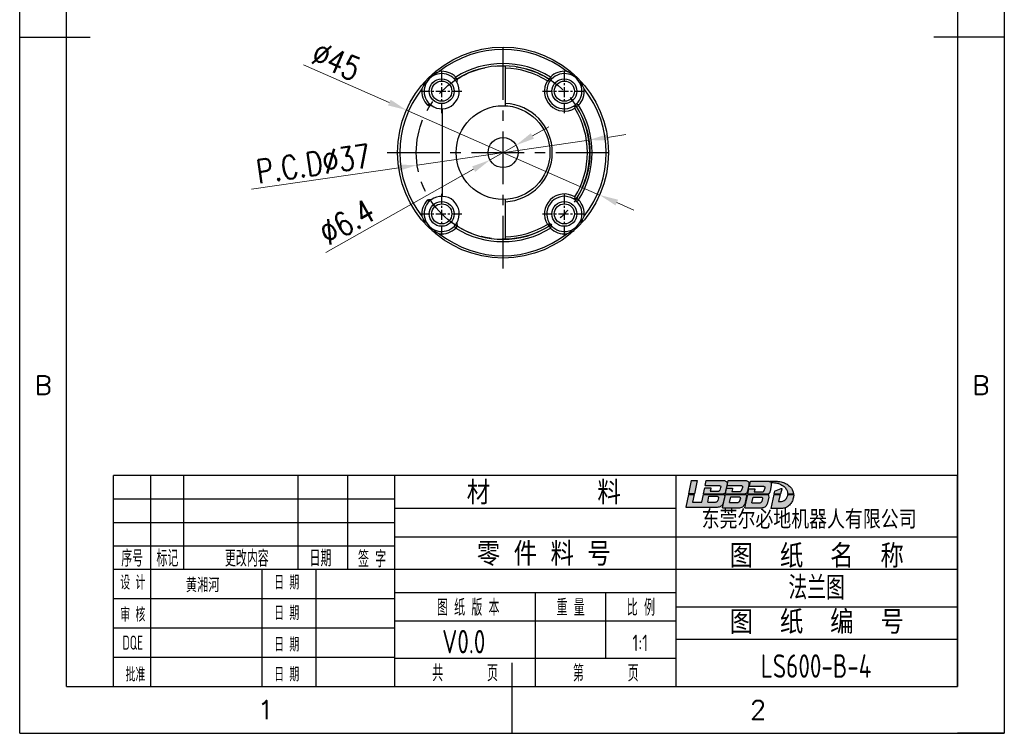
# Model space of a CAD drawing. Header units: millimetres. Extents: x -10 to 200, y -10 to 287.
# Tile 1 of 2: x -10 to 200, y -10 to 142. Entities that reach past the tile are written whole.
import ezdxf
from ezdxf.enums import TextEntityAlignment as Align

# ---------------------------------------------------------------- set-up
doc = ezdxf.new("R2010")
doc.units = ezdxf.units.MM
doc.header["$LTSCALE"] = 10
doc.linetypes.add('CENTER', pattern=[2, 1.25, -0.25, 0.25, -0.25])
for name, color, linetype in [('1轮廓实线层', 7, 'Continuous'), ('2细线层', 4, 'Continuous'), ('5剖面线层', 2, 'Continuous'), ('6文字层', 3, 'Continuous'), ('图框层', 7, 'Continuous')]:
    doc.layers.add(name, color=color, linetype=linetype)
doc.layers.add('dim', color=82, linetype='Continuous', lineweight=9)
doc.styles.add('PC_TEXTSTYLE', font='isocp.shx', dxfattribs={"width": 0.8, "bigfont": 'hzfs.shx'})
doc.styles.add('TH_GBDIM', font='romans.shx', dxfattribs={"width": 0.8, "bigfont": 'gbcbig.shx'})
doc.dimstyles.new('TH_GBDIM', dxfattribs={"dimtxt": 3.5, "dimasz": 2.5, "dimexe": 2, "dimexo": 0, "dimgap": 1.5, "dimtad": 1, "dimdec": 1, "dimdsep": 46, "dimtxsty": 'TH_GBDIM', "dimcen": 2.5, "dimclrd": 130, "dimclre": 130, "dimclrt": 3, "dimadec": 0, "dimazin": 2, "dimtfac": 0.714286, "dimtdec": 1, "dimtmove": 0, "dimatfit": 3, "dimfxl": 0, "dimtzin": 0, "dimlwd": -1, "dimlwe": -1, "dimarcsym": 0})

# ---------------------------------------------------------------- blocks, each defined once
blk = doc.blocks.new('PC_TITLE_BLOCK')
at = {"layer": '5剖面线层', "true_color": 0x74d10a}
h = blk.add_hatch(color=72, dxfattribs=at)
h.dxf.hatch_style = 1
h.paths.add_polyline_path([(-55.51, 43.92), (-56.76, 43.92), (-57.36, 41.07), (-56.11, 41.07)])
edge = h.paths.add_edge_path()
edge.add_line((-57.96, 38.24), (-51.35, 38.24))
edge.add_spline(control_points=[(-51.35, 38.24), (-51.21, 38.26), (-50.93, 38.29), (-50.52, 38.36), (-50.24, 38.57), (-50.07, 38.76), (-50.02, 38.86)], knot_values=[0, 0, 0, 0, 3.612385, 7.048837, 10.255516, 12.349536, 12.349536, 12.349536, 12.349536], degree=3, periodic=0)
edge.add_line((-50.02, 38.86), (-49.64, 40.63))
edge.add_spline(control_points=[(-49.64, 40.63), (-49.64, 40.72), (-49.66, 40.81), (-49.66, 40.88), (-49.71, 40.94), (-49.73, 40.97)], knot_values=[0, 0, 0, 0, 0.476316, 1.44549, 2.246673, 2.246673, 2.246673, 2.246673], degree=3, periodic=0)
edge.add_line((-49.73, 40.97), (-54.18, 40.97))
edge.add_line((-54.18, 40.97), (-54.52, 39.3))
edge.add_line((-54.52, 39.3), (-56.49, 39.3))
edge.add_line((-56.49, 39.3), (-56.13, 40.97))
edge.add_line((-56.13, 40.97), (-57.38, 40.97))
edge.add_line((-57.38, 40.97), (-57.96, 38.24))
edge = h.paths.add_edge_path(flags=16)
edge.add_line((-52.99, 40.56), (-51.24, 40.56))
edge.add_spline(control_points=[(-51.24, 40.56), (-51.18, 40.54), (-51.08, 40.52), (-50.98, 40.39), (-50.97, 40.3), (-50.97, 40.26)], knot_values=[0, 0, 0, 0, 0.16594, 0.313706, 0.444871, 0.444871, 0.444871, 0.444871], degree=3, periodic=0)
edge.add_line((-50.97, 40.26), (-51.12, 39.64))
edge.add_spline(control_points=[(-51.12, 39.64), (-51.14, 39.57), (-51.2, 39.41), (-51.47, 39.34), (-51.65, 39.33), (-51.74, 39.32)], knot_values=[0, 0, 0, 0, 0.21656, 0.475605, 0.757612, 0.757612, 0.757612, 0.757612], degree=3, periodic=0)
edge.add_line((-51.74, 39.32), (-53.24, 39.32))
edge.add_line((-53.24, 39.32), (-52.99, 40.56))
edge = h.paths.add_edge_path()
edge.add_line((-53.9, 42.33), (-54.16, 41.07))
edge.add_line((-54.16, 41.07), (-49.89, 41.07))
edge.add_spline(control_points=[(-49.89, 41.07), (-49.86, 41.08), (-49.75, 41.1), (-49.64, 41.24), (-49.47, 41.38), (-49.45, 41.54), (-49.43, 41.62)], knot_values=[0, 0, 0, 0, 0.113541, 0.309529, 0.508983, 0.759853, 0.759853, 0.759853, 0.759853], degree=3, periodic=0)
edge.add_line((-49.43, 41.62), (-49.14, 42.98))
edge.add_spline(control_points=[(-49.14, 42.98), (-49.14, 43.07), (-49.13, 43.22), (-49.1, 43.46), (-49.2, 43.68), (-49.43, 43.82), (-49.67, 43.9), (-49.84, 43.93), (-49.92, 43.94)], knot_values=[0, 0, 0, 0, 0.270359, 0.459904, 0.691329, 0.959666, 1.234022, 1.467228, 1.467228, 1.467228, 1.467228], degree=3, periodic=0)
edge.add_line((-49.92, 43.94), (-53.56, 43.94))
edge.add_line((-53.56, 43.94), (-53.79, 42.84))
edge.add_line((-53.79, 42.84), (-50.84, 42.84))
edge.add_spline(control_points=[(-50.84, 42.84), (-50.8, 42.84), (-50.73, 42.83), (-50.63, 42.81), (-50.56, 42.77), (-50.49, 42.71), (-50.49, 42.63), (-50.49, 42.55), (-50.5, 42.49), (-50.5, 42.45)], knot_values=[0, 0, 0, 0, 0.109145, 0.202524, 0.297211, 0.376281, 0.445665, 0.519978, 0.62999, 0.62999, 0.62999, 0.62999], degree=3, periodic=0)
edge.add_line((-50.5, 42.47), (-50.66, 41.88))
edge.add_spline(control_points=[(-50.66, 41.88), (-50.68, 41.85), (-50.7, 41.79), (-50.77, 41.71), (-50.85, 41.66), (-50.92, 41.64), (-50.94, 41.63)], knot_values=[0, 0, 0, 0, 0.11249, 0.188578, 0.308405, 0.395813, 0.395813, 0.395813, 0.395813], degree=3, periodic=0)
edge.add_line((-50.94, 41.63), (-52.74, 41.63))
edge.add_line((-52.74, 41.63), (-52.62, 42.14))
edge.add_line((-52.62, 42.14), (-52.62, 42.33))
edge.add_line((-52.62, 42.33), (-53.9, 42.33))
edge = h.paths.add_edge_path()
edge.add_spline(control_points=[(-46.19, 42.84), (-46.15, 42.84), (-46.09, 42.83), (-45.99, 42.81), (-45.91, 42.77), (-45.85, 42.71), (-45.83, 42.62), (-45.85, 42.54), (-45.85, 42.48), (-45.86, 42.45)], knot_values=[0, 0, 0, 0, 0.109145, 0.202524, 0.297211, 0.376281, 0.459032, 0.54598, 0.631468, 0.631468, 0.631468, 0.631468], degree=3, periodic=0)
edge.add_line((-45.86, 42.45), (-46.02, 41.88))
edge.add_spline(control_points=[(-46.02, 41.88), (-46.03, 41.84), (-46.07, 41.74), (-46.17, 41.63), (-46.26, 41.6), (-46.3, 41.59)], knot_values=[0, 0, 0, 0, 0.133532, 0.314052, 0.429449, 0.429449, 0.429449, 0.429449], degree=3, periodic=0)
edge.add_line((-46.3, 41.59), (-48.11, 41.59))
edge.add_line((-48.11, 41.59), (-47.98, 42.14))
edge.add_line((-47.98, 42.14), (-47.98, 42.27))
edge.add_line((-47.98, 42.27), (-49.23, 42.27))
edge.add_line((-49.23, 42.27), (-49.48, 41.07))
edge.add_line((-49.48, 41.07), (-45.25, 41.07))
edge.add_spline(control_points=[(-45.25, 41.07), (-45.21, 41.08), (-45.11, 41.1), (-44.99, 41.24), (-44.83, 41.38), (-44.8, 41.54), (-44.79, 41.62)], knot_values=[0, 0, 0, 0, 0.113541, 0.309529, 0.508983, 0.759853, 0.759853, 0.759853, 0.759853], degree=3, periodic=0)
edge.add_line((-44.79, 41.62), (-44.5, 42.98))
edge.add_spline(control_points=[(-44.5, 42.98), (-44.49, 43.07), (-44.48, 43.22), (-44.46, 43.46), (-44.55, 43.68), (-44.78, 43.82), (-45.03, 43.9), (-45.2, 43.93), (-45.27, 43.94)], knot_values=[0, 0, 0, 0, 0.270359, 0.459904, 0.691329, 0.959666, 1.234022, 1.467228, 1.467228, 1.467228, 1.467228], degree=3, periodic=0)
edge.add_line((-45.27, 43.94), (-48.88, 43.94))
edge.add_line((-48.88, 43.94), (-49.11, 42.84))
edge.add_line((-49.11, 42.84), (-46.19, 42.84))
edge = h.paths.add_edge_path()
edge.add_spline(control_points=[(-45, 40.63), (-45, 40.72), (-45.02, 40.81), (-45.05, 40.86), (-45.08, 40.92), (-45.13, 40.97)], knot_values=[0.110312, 0.110312, 0.110312, 0.110312, 0.586629, 1.555802, 2.246673, 2.246673, 2.246673, 2.246673], degree=3, periodic=0)
edge.add_line((-45.13, 40.97), (-49.5, 40.97))
edge.add_line((-49.5, 40.97), (-50.09, 38.12))
edge.add_line((-50.09, 38.12), (-46.75, 38.12))
edge.add_spline(control_points=[(-46.75, 38.12), (-46.49, 38.12), (-46.23, 38.14), (-45.75, 38.29), (-45.55, 38.5), (-45.43, 38.76), (-45.37, 38.86)], knot_values=[0, 0, 0, 0, 3.612385, 7.048837, 10.255516, 12.349536, 12.349536, 12.349536, 12.349536], degree=3, periodic=0)
edge.add_line((-45.37, 38.86), (-45, 40.63))
edge = h.paths.add_edge_path(flags=16)
edge.add_spline(control_points=[(-46.45, 39.54), (-46.48, 39.46), (-46.53, 39.31), (-46.8, 39.24), (-46.98, 39.23), (-47.07, 39.22)], knot_values=[0, 0, 0, 0, 0.21656, 0.475605, 0.757612, 0.757612, 0.757612, 0.757612], degree=3, periodic=0)
edge.add_line((-47.07, 39.22), (-48.58, 39.22))
edge.add_line((-48.58, 39.22), (-48.32, 40.45))
edge.add_line((-48.32, 40.45), (-46.57, 40.45))
edge.add_spline(control_points=[(-46.57, 40.45), (-46.52, 40.44), (-46.41, 40.42), (-46.32, 40.29), (-46.31, 40.2), (-46.3, 40.16)], knot_values=[0, 0, 0, 0, 0.16594, 0.313706, 0.444871, 0.444871, 0.444871, 0.444871], degree=3, periodic=0)
edge.add_line((-46.3, 40.16), (-46.45, 39.54))
edge = h.paths.add_edge_path()
edge.add_spline(control_points=[(-40.24, 40.36), (-40.26, 40.68), (-40.29, 40.78), (-40.31, 40.84), (-40.36, 40.92), (-40.42, 40.97)], knot_values=[0.157558, 0.157558, 0.157558, 0.157558, 0.633874, 1.603048, 2.246673, 2.246673, 2.246673, 2.246673], degree=3, periodic=0)
edge.add_line((-40.42, 40.97), (-44.71, 40.97))
edge.add_line((-44.71, 40.97), (-45.31, 38.11))
edge.add_line((-45.31, 38.11), (-41.89, 38.11))
edge.add_spline(control_points=[(-41.89, 38.11), (-41.61, 38.13), (-41.38, 38.15), (-41, 38.3), (-40.74, 38.53), (-40.61, 38.76), (-40.56, 38.86)], knot_values=[0, 0, 0, 0, 3.612385, 7.048837, 10.255516, 12.349536, 12.349536, 12.349536, 12.349536], degree=3, periodic=0)
edge.add_line((-40.56, 38.86), (-40.24, 40.36))
edge = h.paths.add_edge_path(flags=16)
edge.add_spline(control_points=[(-41.84, 40.39), (-41.79, 40.38), (-41.68, 40.36), (-41.59, 40.23), (-41.58, 40.14), (-41.57, 40.09)], knot_values=[0, 0, 0, 0, 0.16594, 0.313706, 0.444871, 0.444871, 0.444871, 0.444871], degree=3, periodic=0)
edge.add_line((-41.57, 40.09), (-41.72, 39.47))
edge.add_spline(control_points=[(-41.72, 39.47), (-41.75, 39.4), (-41.8, 39.24), (-42.07, 39.17), (-42.25, 39.16), (-42.34, 39.16)], knot_values=[0, 0, 0, 0, 0.21656, 0.475605, 0.757612, 0.757612, 0.757612, 0.757612], degree=3, periodic=0)
edge.add_line((-42.34, 39.16), (-43.85, 39.16))
edge.add_line((-43.85, 39.16), (-43.59, 40.39))
edge.add_line((-43.59, 40.39), (-41.84, 40.39))
edge = h.paths.add_edge_path()
edge.add_spline(control_points=[(-39.7, 42.87), (-39.7, 43.09), (-39.71, 43.23), (-39.71, 43.35), (-39.74, 43.46), (-39.82, 43.53)], knot_values=[7.678202, 7.678202, 7.678202, 7.678202, 9.952853, 11.547588, 12.34447, 12.34447, 12.34447, 12.34447], degree=3, periodic=0)
edge.add_spline(control_points=[(-39.82, 43.53), (-39.82, 43.54), (-39.83, 43.54), (-39.84, 43.55)], knot_values=[7.617953, 7.617953, 7.617953, 7.617953, 7.678202, 7.678202, 7.678202, 7.678202], degree=3, periodic=0)
edge.add_spline(control_points=[(-39.84, 43.55), (-39.78, 43.54), (-39.73, 43.54), (-39.68, 43.53), (-39.55, 43.52), (-39.24, 43.49), (-38.65, 43.41), (-37.84, 43.2), (-37, 42.76), (-36.46, 42.09), (-36.25, 41.52), (-36.2, 41.2), (-36.18, 41.07)], knot_values=[-1.32384, -1.32384, -1.32384, -1.32384, 0, 0, 0, 3.216058, 7.844717, 15.059695, 24.312441, 31.237241, 36.149525, 39.453796, 39.453796, 39.453796, 39.453796], degree=3, periodic=0)
edge.add_line((-36.18, 41.07), (-34.96, 41.07))
edge.add_spline(control_points=[(-34.96, 41.07), (-34.96, 41.12), (-34.97, 41.24), (-35.05, 41.49), (-35.17, 41.91), (-35.55, 42.47), (-36.13, 43.02), (-36.94, 43.45), (-37.78, 43.69), (-38.37, 43.75), (-38.63, 43.77)], knot_values=[0, 0, 0, 0, 1.151049, 3.120639, 6.514086, 12.344374, 19.743132, 26.621777, 35.257202, 41.640066, 41.640066, 41.640066, 41.640066], degree=3, periodic=0)
edge.add_spline(control_points=[(-38.63, 43.77), (-39.03, 43.77), (-39.43, 43.77), (-39.83, 43.77)], knot_values=[0.439363, 0.439363, 0.439363, 0.439363, 10.5731, 10.5731, 10.5731, 10.5731], degree=3, periodic=0)
edge.add_spline(control_points=[(-39.83, 43.77), (-39.89, 43.76), (-39.98, 43.74), (-40.07, 43.72), (-40.1, 43.71)], knot_values=[0, 0, 0, 0, 1.463686, 2.290752, 2.290752, 2.290752, 2.290752], degree=3, periodic=0)
edge.add_spline(control_points=[(-40.1, 43.71), (-40.15, 43.73), (-40.28, 43.77), (-40.41, 43.79), (-40.48, 43.8)], knot_values=[0, 0, 0, 0, 1.372752, 3.334825, 3.334825, 3.334825, 3.334825], degree=3, periodic=0)
edge.add_line((-40.48, 43.8), (-44.13, 43.8))
edge.add_line((-44.13, 43.8), (-44.36, 42.69))
edge.add_line((-44.36, 42.69), (-41.44, 42.69))
edge.add_spline(control_points=[(-41.44, 42.69), (-41.4, 42.69), (-41.34, 42.68), (-41.24, 42.66), (-41.16, 42.62), (-41.1, 42.55), (-41.08, 42.47), (-41.1, 42.39), (-41.1, 42.33), (-41.11, 42.3)], knot_values=[0, 0, 0, 0, 0.109145, 0.202524, 0.297211, 0.376281, 0.459032, 0.54598, 0.631468, 0.631468, 0.631468, 0.631468], degree=3, periodic=0)
edge.add_line((-41.11, 42.3), (-41.27, 41.73))
edge.add_spline(control_points=[(-41.27, 41.73), (-41.28, 41.7), (-41.3, 41.64), (-41.37, 41.56), (-41.45, 41.51), (-41.52, 41.49), (-41.55, 41.48)], knot_values=[0, 0, 0, 0, 0.11249, 0.188578, 0.308405, 0.395813, 0.395813, 0.395813, 0.395813], degree=3, periodic=0)
edge.add_line((-41.54, 41.48), (-43.35, 41.48))
edge.add_line((-43.35, 41.48), (-43.23, 41.99))
edge.add_line((-43.23, 41.99), (-43.23, 42.17))
edge.add_line((-43.23, 42.17), (-44.46, 42.17))
edge.add_line((-44.46, 42.17), (-44.69, 41.07))
edge.add_line((-44.69, 41.07), (-40.26, 41.07))
edge.add_spline(control_points=[(-40.26, 41.07), (-40.24, 41.08), (-40.17, 41.11), (-40.11, 41.24), (-40.02, 41.4), (-39.99, 41.54), (-39.97, 41.62)], knot_values=[0, 0, 0, 0, 0.063812, 0.219898, 0.386717, 0.637587, 0.637587, 0.637587, 0.637587], degree=3, periodic=0)
edge.add_line((-39.97, 41.62), (-39.7, 42.87))
h.paths.add_polyline_path([(-37.48, 42.1), (-37.48, 42.22), (-37.6, 42.22), (-39.01, 41.64), (-39.13, 41.07), (-37.75, 41.07)], flags=17)
edge = h.paths.add_edge_path()
edge.add_spline(control_points=[(-39.83, 37.96), (-39.59, 37.95), (-38.96, 37.93), (-38.04, 37.9), (-37.13, 37.99), (-36.29, 38.2), (-35.68, 38.82), (-35.15, 39.54), (-35.03, 40.19), (-34.89, 40.62), (-34.91, 40.82), (-34.92, 40.93), (-34.93, 40.97)], knot_values=[0, 0, 0, 0, 5.994431, 15.888509, 23.126915, 29.243366, 37.241208, 44.362079, 51.473113, 53.800224, 55.481839, 56.538024, 56.538024, 56.538024, 56.538024], degree=3, periodic=0)
edge.add_line((-34.93, 40.97), (-36.17, 40.97))
edge.add_spline(control_points=[(-36.17, 40.97), (-36.17, 40.96), (-36.18, 40.89), (-36.2, 40.71), (-36.3, 40.44), (-36.45, 40.08), (-36.77, 39.76), (-37.23, 39.49), (-37.74, 39.4), (-38.07, 39.43), (-38.18, 39.43)], knot_values=[0, 0, 0, 0, 0.200319, 1.755522, 4.491279, 7.649925, 11.354755, 15.71284, 21.005618, 23.994098, 23.994098, 23.994098, 23.994098], degree=3, periodic=0)
edge.add_line((-38.18, 39.43), (-37.78, 40.97))
edge.add_line((-37.78, 40.97), (-39.16, 40.97))
edge.add_line((-39.16, 40.97), (-39.83, 37.96))
for p, q in [((-56.76, 43.92), (-57.36, 41.07)), ((-56.76, 43.92), (-55.51, 43.92)), ((-55.51, 43.92), (-56.11, 41.07)), ((-54.16, 41.07), (-53.9, 42.33)), ((-53.9, 42.33), (-53.9, 42.33)), ((-53.9, 42.33), (-52.62, 42.33)), ((-53.79, 42.84), (-53.56, 43.94)), ((-53.79, 42.84), (-50.84, 42.84)), ((-53.56, 43.94), (-49.92, 43.94)), ((-52.62, 42.14), (-52.74, 41.63)), ((-52.62, 42.33), (-52.62, 42.14)), ((-50.5, 42.45), (-50.66, 41.88)), ((-49.48, 41.07), (-49.23, 42.27)), ((-49.14, 42.98), (-49.43, 41.62)), ((-49.25, 42.33), (-49.25, 42.33)), ((-49.23, 42.27), (-47.98, 42.27)), ((-49.11, 42.84), (-48.88, 43.94)), ((-49.11, 42.84), (-46.19, 42.84)), ((-48.88, 43.94), (-45.27, 43.94)), ((-47.98, 42.14), (-48.11, 41.59)), ((-47.98, 42.27), (-47.98, 42.14)), ((-45.86, 42.45), (-46.02, 41.88)), ((-44.5, 42.98), (-44.79, 41.62)), ((-44.69, 41.07), (-44.46, 42.17)), ((-44.46, 42.17), (-43.23, 42.17)), ((-44.36, 42.69), (-44.13, 43.8)), ((-44.36, 42.69), (-41.44, 42.69)), ((-44.13, 43.8), (-40.48, 43.8)), ((-43.23, 42.17), (-43.23, 41.99)), ((-41.11, 42.3), (-41.27, 41.73)), ((-39.7, 42.87), (-39.97, 41.62)), ((-39.01, 41.64), (-37.6, 42.22)), ((-37.48, 42.1), (-37.75, 41.07)), ((-37.6, 42.22), (-37.48, 42.22)), ((-37.48, 42.22), (-37.48, 42.1)), ((-57.38, 40.97), (-57.96, 38.24)), ((-57.38, 40.97), (-56.13, 40.97)), ((-56.11, 41.07), (-57.36, 41.07)), ((-56.13, 40.97), (-56.49, 39.3)), ((-54.52, 39.3), (-54.18, 40.97)), ((-54.18, 40.97), (-49.73, 40.97)), ((-54.16, 41.07), (-49.89, 41.07)), ((-53.24, 39.32), (-52.99, 40.56)), ((-52.99, 40.56), (-51.24, 40.56)), ((-52.74, 41.63), (-50.94, 41.63)), ((-50.97, 40.26), (-51.12, 39.64)), ((-50.09, 38.12), (-49.5, 40.97)), ((-49.64, 40.63), (-50.02, 38.86)), ((-49.5, 40.97), (-45.13, 40.97)), ((-49.48, 41.07), (-45.25, 41.07)), ((-48.58, 39.22), (-48.32, 40.45)), ((-48.32, 40.45), (-46.57, 40.45)), ((-48.11, 41.59), (-46.3, 41.59)), ((-46.3, 40.16), (-46.45, 39.54)), ((-45, 40.63), (-45.37, 38.86)), ((-45.31, 38.11), (-44.71, 40.97)), ((-44.71, 40.97), (-40.42, 40.97)), ((-44.69, 41.07), (-40.26, 41.07)), ((-43.85, 39.16), (-43.59, 40.39)), ((-43.59, 40.39), (-41.84, 40.39)), ((-43.23, 41.99), (-43.35, 41.48)), ((-43.35, 41.48), (-41.55, 41.48)), ((-41.57, 40.09), (-41.72, 39.47)), ((-40.24, 40.36), (-40.56, 38.86)), ((-39.16, 40.97), (-39.83, 37.96)), ((-39.16, 40.97), (-37.78, 40.97)), ((-39.01, 41.64), (-39.13, 41.07)), ((-39.13, 41.07), (-37.75, 41.07)), ((-37.78, 40.97), (-38.18, 39.43)), ((-36.18, 41.07), (-34.96, 41.07)), ((-36.17, 40.97), (-34.93, 40.97)), ((-57.96, 38.24), (-51.35, 38.24)), ((-56.49, 39.3), (-54.52, 39.3)), ((-53.24, 39.32), (-51.74, 39.32)), ((-50.09, 38.12), (-46.75, 38.12)), ((-48.58, 39.22), (-47.07, 39.22)), ((-45.31, 38.11), (-41.89, 38.11)), ((-43.85, 39.16), (-42.34, 39.16)), ((-120, 31.92), (-60, 31.92))]:
    blk.add_line(p, q)
for points in [[(-50.84, 42.84), (-50.73, 42.83), (-50.64, 42.81), (-50.55, 42.76), (-50.5, 42.7), (-50.49, 42.63), (-50.49, 42.56), (-50.5, 42.45)], [(-49.92, 43.94), (-49.69, 43.9), (-49.43, 43.81), (-49.21, 43.65), (-49.12, 43.44), (-49.12, 43.25), (-49.14, 42.98)], [(-46.19, 42.84), (-46.08, 42.83), (-45.99, 42.81), (-45.91, 42.76), (-45.86, 42.7), (-45.84, 42.62), (-45.85, 42.54), (-45.86, 42.45)], [(-45.27, 43.94), (-45.04, 43.9), (-44.78, 43.81), (-44.56, 43.65), (-44.47, 43.44), (-44.48, 43.25), (-44.5, 42.98)], [(-41.44, 42.69), (-41.33, 42.68), (-41.24, 42.66), (-41.16, 42.61), (-41.11, 42.55), (-41.09, 42.47), (-41.1, 42.38), (-41.11, 42.3)], [(-51.24, 40.56), (-51.08, 40.5), (-50.99, 40.38), (-50.97, 40.26)], [(-50.94, 41.63), (-50.86, 41.66), (-50.76, 41.73), (-50.71, 41.78), (-50.66, 41.88)], [(-49.43, 41.62), (-49.5, 41.38), (-49.64, 41.23), (-49.78, 41.1), (-49.89, 41.07)], [(-46.57, 40.45), (-46.42, 40.4), (-46.33, 40.28), (-46.3, 40.16)], [(-46.3, 41.59), (-46.19, 41.63), (-46.07, 41.76), (-46.02, 41.88)], [(-44.79, 41.62), (-44.86, 41.38), (-44.99, 41.23), (-45.14, 41.1), (-45.25, 41.07)], [(-41.84, 40.39), (-41.69, 40.34), (-41.6, 40.22), (-41.57, 40.09)], [(-41.55, 41.48), (-41.47, 41.51), (-41.36, 41.58), (-41.31, 41.63), (-41.27, 41.73)], [(-39.97, 41.62), (-40.04, 41.38), (-40.12, 41.23), (-40.2, 41.1), (-40.26, 41.07)], [(-51.74, 39.32), (-51.46, 39.35), (-51.22, 39.45), (-51.12, 39.64)], [(-47.07, 39.22), (-46.79, 39.25), (-46.55, 39.34), (-46.45, 39.54)], [(-42.34, 39.16), (-42.06, 39.18), (-41.82, 39.28), (-41.72, 39.47)]]:
    blk.add_spline(points, degree=3)
for points, knots in [([(-40.48, 43.8), (-40.41, 43.79), (-40.28, 43.77), (-40.15, 43.73), (-40.1, 43.71)], [0, 0, 0, 0, 1.962073, 3.334825, 3.334825, 3.334825, 3.334825]), ([(-40.1, 43.71), (-40.07, 43.72), (-39.98, 43.74), (-39.89, 43.76), (-39.83, 43.77)], [0, 0, 0, 0, 0.827065, 2.290752, 2.290752, 2.290752, 2.290752]), ([(-39.84, 43.55), (-39.83, 43.54), (-39.82, 43.54), (-39.82, 43.53), (-39.74, 43.46), (-39.71, 43.35), (-39.71, 43.23), (-39.7, 43.09), (-39.7, 42.87)], [7.617953, 7.617953, 7.617953, 7.617953, 7.678202, 7.678202, 7.678202, 8.475084, 10.069819, 12.34447, 12.34447, 12.34447, 12.34447]), ([(-39.84, 43.55), (-39.78, 43.54), (-39.73, 43.54), (-39.68, 43.53), (-39.55, 43.52), (-39.24, 43.49), (-38.65, 43.41), (-37.84, 43.2), (-37, 42.76), (-36.46, 42.09), (-36.25, 41.52), (-36.2, 41.2), (-36.18, 41.07)], [-1.32384, -1.32384, -1.32384, -1.32384, 0, 0, 0, 3.216058, 7.844717, 15.059695, 24.312441, 31.237241, 36.149525, 39.453796, 39.453796, 39.453796, 39.453796]), ([(-38.63, 43.77), (-38.37, 43.75), (-37.78, 43.69), (-36.94, 43.45), (-36.13, 43.02), (-35.55, 42.47), (-35.17, 41.91), (-35.05, 41.49), (-34.97, 41.24), (-34.96, 41.12), (-34.96, 41.07)], [0, 0, 0, 0, 6.382864, 15.018289, 21.896934, 29.295692, 35.12598, 38.519427, 40.489017, 41.640066, 41.640066, 41.640066, 41.640066]), ([(-49.73, 40.97), (-49.71, 40.94), (-49.66, 40.88), (-49.66, 40.81), (-49.64, 40.72), (-49.64, 40.63)], [0, 0, 0, 0, 0.801183, 1.770357, 2.246673, 2.246673, 2.246673, 2.246673]), ([(-45.13, 40.97), (-45.08, 40.92), (-45.05, 40.86), (-45.02, 40.81), (-45, 40.72), (-45, 40.63)], [0.110312, 0.110312, 0.110312, 0.110312, 0.801183, 1.770357, 2.246673, 2.246673, 2.246673, 2.246673]), ([(-40.42, 40.97), (-40.36, 40.92), (-40.31, 40.84), (-40.29, 40.78), (-40.26, 40.68), (-40.24, 40.36)], [0.157558, 0.157558, 0.157558, 0.157558, 0.801183, 1.770357, 2.246673, 2.246673, 2.246673, 2.246673]), ([(-34.93, 40.97), (-34.92, 40.93), (-34.91, 40.82), (-34.89, 40.62), (-35.03, 40.19), (-35.15, 39.54), (-35.68, 38.82), (-36.29, 38.2), (-37.13, 37.99), (-38.04, 37.9), (-38.96, 37.93), (-39.59, 37.95), (-39.83, 37.96)], [0, 0, 0, 0, 1.056185, 2.7378, 5.064911, 12.175945, 19.296816, 27.294658, 33.411109, 40.649515, 50.543593, 56.538024, 56.538024, 56.538024, 56.538024]), ([(-38.18, 39.43), (-38.07, 39.43), (-37.74, 39.4), (-37.23, 39.49), (-36.77, 39.76), (-36.45, 40.08), (-36.3, 40.44), (-36.2, 40.71), (-36.18, 40.89), (-36.17, 40.96), (-36.17, 40.97)], [0, 0, 0, 0, 2.988479, 8.281258, 12.639343, 16.344172, 19.502819, 22.238575, 23.793778, 23.994098, 23.994098, 23.994098, 23.994098]), ([(-51.35, 38.24), (-51.21, 38.26), (-50.93, 38.29), (-50.52, 38.36), (-50.24, 38.57), (-50.07, 38.76), (-50.02, 38.86)], [0, 0, 0, 0, 3.612385, 7.048837, 10.255516, 12.349536, 12.349536, 12.349536, 12.349536]), ([(-46.75, 38.12), (-46.49, 38.12), (-46.23, 38.14), (-45.75, 38.29), (-45.55, 38.5), (-45.43, 38.76), (-45.37, 38.86)], [0, 0, 0, 0, 3.612385, 7.048837, 10.255516, 12.349536, 12.349536, 12.349536, 12.349536]), ([(-41.89, 38.11), (-41.61, 38.13), (-41.38, 38.15), (-41, 38.3), (-40.74, 38.53), (-40.61, 38.76), (-40.56, 38.86)], [0, 0, 0, 0, 3.612385, 7.048837, 10.255516, 12.349536, 12.349536, 12.349536, 12.349536])]:
    blk.add_open_spline(points, degree=3, knots=knots)
for points in [[(-39.83, 43.77), (-39.43, 43.77), (-39.03, 43.77), (-38.63, 43.77)], [(-49.65, 40.6), (-49.65, 40.6), (-49.65, 40.6), (-49.65, 40.6)], [(-45, 40.6), (-45, 40.6), (-45, 40.6), (-45, 40.6)]]:
    blk.add_open_spline(points, degree=3)
at = {"layer": '1轮廓实线层'}
for p, q in [((-180, 0), (-180, 45)), ((0, 45), (-180, 45)), ((-172, 25), (-172, 45)), ((-165, 25), (-165, 45)), ((-140.62, 25), (-140.62, 45)), ((-130, 25), (-130, 45)), ((-120, 0), (-120, 45)), ((-60, 31.92), (0, 31.92)), ((-172, 0), (-172, 25)), ((-148.32, 0), (-148.32, 25)), ((-136.74, 0), (-136.74, 25)), ((-120, 20), (-60, 20)), ((-60, 16.95), (0, 16.95)), ((-180, 0), (0, 0))]:
    blk.add_line(p, q, dxfattribs=at)
at = {"layer": '1轮廓实线层', "color": 7}
for p, q in [((-60, 0), (-60, 45)), ((-180, 25), (-120, 25)), ((-180, 18.75), (-120, 18.75)), ((-180, 12.5), (-120, 12.5)), ((-180, 6.25), (-120, 6.25))]:
    blk.add_line(p, q, dxfattribs=at)
at = {"layer": '2细线层'}
for p, q in [((-180, 40), (-120, 40)), ((-120, 38), (-60, 38)), ((-180, 35), (-120, 35)), ((-180, 30), (-120, 30)), ((-120, 25), (-60, 25)), ((-60, 25), (0, 25)), ((-90, 0), (-90, 20)), ((-75, 6), (-75, 20)), ((-120, 14), (-60, 14)), ((-60, 10.11), (0, 10.11)), ((-120, 6), (-60, 6))]:
    blk.add_line(p, q, dxfattribs=at)
at = {"layer": '图框层'}
blk.add_line((0, 0), (0, 45), dxfattribs=at)
at = {"layer": '6文字层', "style": 'PC_TEXTSTYLE'}
for s, p in [(' 材        料', (-89.65, 41.58)), (' 零 件 料 号', (-89.65, 28.49)), ('图  纸  名  称', (-30, 28.07)), ('图  纸  编  号', (-30, 13.99))]:
    blk.add_text(s, height=5, dxfattribs=at).set_placement(p, align=Align.MIDDLE)
for s, height, width, p in [('序号', 3.5, 0.667, (-176, 27.5)), ('标记', 3.5, 0.667, (-168.5, 27.5)), (' 更改内容', 3.5, 0.667, (-152.23, 27.5)), (' 日期 ', 3.5, 0.667, (-135.85, 27.5)), (' 签 字 ', 3.5, 0.667, (-124.84, 27.37)), (' 设 计 ', 3, 0.667, (-175.88, 22.3)), ('黄湘河', 3, 0.8, (-160.97, 21.75)), (' 日 期 ', 3, 0.667, (-143.05, 22.3)), (' 图 纸 版 本', 3.5, 0.667, (-105, 17)), (' 重 量 ', 3.5, 0.667, (-82.5, 17)), (' 比 例 ', 3.5, 0.667, (-67.5, 17)), (' 审 核 ', 3, 0.667, (-175.88, 15.48)), (' 日 期 ', 3, 0.667, (-143.05, 15.77)), ('DQE', 3, 0.667, (-175.88, 9.35)), (' 日 期 ', 3, 0.667, (-143.05, 9.07)), (' 批准', 3, 0.667, (-175.88, 2.69)), (' 日 期 ', 3, 0.667, (-143.05, 2.69)), ('共       页', 3.5, 0.667, (-105, 3)), ('第       页', 3.5, 0.667, (-75, 3))]:
    blk.add_text(s, height=height, dxfattribs=dict(at, width=width)).set_placement(p, align=Align.MIDDLE)
at = {"layer": '6文字层', "insert": (-54.54, 37.52), "char_height": 3.5, "attachment_point": 1, "style": 'PC_TEXTSTYLE'}
blk.add_mtext_dynamic_manual_height_columns('{\\fSimHei|b0|i0|c134|p49;东莞尔必地机器人有限公司}', width=147.7089, gutter_width=25, heights=[0], dxfattribs=at)
at = {"layer": '6文字层', "style": 'PC_TEXTSTYLE', "flags": 8}
for tag, height, width, p, p2 in [('材质', 4, 3.461538, (-104.54, 32.42), (-74.54, 32.42)), ('日期', 3, 2.004222, (-135.35, 20.17), (-122.27, 20.17)), ('零件料号', 4, 1.705263, (-105, 20), (-75, 20)), ('图纸名称', 5, 2.237588, (-54.79, 18.54), (-5.27, 18.54)), ('审核', 3, 2.028527, (-167.61, 13.85), (-154.25, 13.85)), ('图纸版本', 5, 1.344398, (-120.29, 7.05), (-90.29, 7.05)), ('DQE', 3, 1.97844, (-166.94, 7.56), (-153.59, 7.56)), ('重量', 3.5, 1.550325, (-88.46, 7.54), (-76.55, 7.54)), ('比例', 3.5, 1.526185, (-73.35, 7.54), (-61.93, 7.54)), ('图纸编号', 5, 2.240461, (-54.79, 1.85), (-5.52, 1.85)), ('批准', 3, 2.031817, (-167.34, 1.13), (-154.02, 1.13)), ('共几页', 3.5, 0.619588, (-108.07, 0.63), (-101.05, 0.63))]:
    blk.add_attdef(tag, text='', height=height, dxfattribs=dict(at, width=width)).set_placement(p, p2, align=Align.FIT)
at = {"layer": '6文字层', "color": 3, "style": 'PC_TEXTSTYLE', "width": 0.628057, "flags": 8}
blk.add_attdef('第几页', text='', height=3.5, dxfattribs=at).set_placement((-78.29, 0.75), (-71.16, 0.75), align=Align.FIT)
at = {"layer": '6文字层', "ltscale": 10, "style": 'PC_TEXTSTYLE', "flags": 1}
blk.add_attdef('图纸张数', (-58.68, -0.49), '', height=2.5, dxfattribs=at)
blk = doc.blocks.new('*D12')
at = {"layer": 'Defpoints', "color": 0, "transparency": 16777216}
for p in [(95.88, 115.45), (90.31, 112.3)]:
    blk.add_point(p, dxfattribs=at)
at = {"layer": 'dim', "color": 130, "linetype": 'Continuous', "transparency": 16777216}
for p, q in [((99.36, 117.42), (102.84, 119.38)), ((95.88, 115.45), (90.31, 112.3)), ((55.32, 92.54), (86.82, 110.33))]:
    blk.add_line(p, q, dxfattribs=at)
at = {"layer": 'dim', "color": 130, "transparency": 16777216}
for points in [[(99.03, 118), (99.69, 116.84), (95.88, 115.45)], [(86.49, 110.91), (87.15, 109.75), (90.31, 112.3)]]:
    blk.add_solid(points, dxfattribs=at)
at = {"layer": 'dim', "color": 3, "transparency": 16777216, "insert": (59.78, 99.07), "char_height": 5, "attachment_point": 5, "rotation": 29.46, "style": 'TH_GBDIM'}
blk.add_mtext('∅6.4', dxfattribs=at)
blk = doc.blocks.new('*D13')
at = {"layer": 'Defpoints', "color": 0, "transparency": 16777216}
for p in [(111.4, 116.54), (74.79, 111.21)]:
    blk.add_point(p, dxfattribs=at)
at = {"layer": 'dim', "color": 130, "linetype": 'Continuous', "transparency": 16777216}
for p, q in [((115.36, 117.12), (119.31, 117.7)), ((111.4, 116.54), (74.79, 111.21)), ((39.45, 106.05), (70.83, 110.63))]:
    blk.add_line(p, q, dxfattribs=at)
at = {"layer": 'dim', "color": 130, "transparency": 16777216}
for points in [[(115.26, 117.78), (115.45, 116.46), (111.4, 116.54)], [(70.73, 111.29), (70.92, 109.97), (74.79, 111.21)]]:
    blk.add_solid(points, dxfattribs=at)
at = {"layer": 'dim', "color": 3, "transparency": 16777216, "insert": (52.65, 111.51), "char_height": 5, "attachment_point": 5, "rotation": 8.2969, "style": 'TH_GBDIM'}
blk.add_mtext('P.C.D∅37', dxfattribs=at)
blk = doc.blocks.new('*D14')
at = {"layer": 'Defpoints', "color": 0, "transparency": 16777216}
for p in [(72.49, 122.93), (113.69, 104.82)]:
    blk.add_point(p, dxfattribs=at)
at = {"layer": 'dim', "color": 130, "linetype": 'Continuous', "transparency": 16777216}
for p, q in [((50.56, 132.57), (68.83, 124.54)), ((113.69, 104.82), (72.49, 122.93)), ((117.35, 103.21), (121.01, 101.6))]:
    blk.add_line(p, q, dxfattribs=at)
at = {"layer": 'dim', "color": 130, "transparency": 16777216}
for points in [[(69.1, 125.15), (68.56, 123.93), (72.49, 122.93)], [(117.62, 103.82), (117.08, 102.6), (113.69, 104.82)]]:
    blk.add_solid(points, dxfattribs=at)
at = {"layer": 'dim', "color": 3, "transparency": 16777216, "insert": (57.51, 133.34), "char_height": 5, "attachment_point": 5, "rotation": 336.2649, "style": 'TH_GBDIM'}
blk.add_mtext('∅45', dxfattribs=at)

msp = doc.modelspace()

# ---------------------------------------------------------------- linework, layer by layer
at = {"color": 1, "linetype": 'CENTER', "ltscale": 0.9}
for p, q in [((93.09, 89.12), (93.09, 138.62)), ((68.34, 113.87), (117.84, 113.87))]:
    msp.add_line(p, q, dxfattribs=at)
at = {"color": 7, "linetype": 'Continuous'}
for p, q in [((93.59, 123.86), (93.59, 132.37)), ((83.3, 129.57), (83.23, 128.88)), ((102.96, 128.88), (102.89, 129.57)), ((80.09, 123.21), (80.09, 104.54)), ((108.1, 123.74), (108.79, 123.67)), ((93.59, 95.38), (93.59, 103.89)), ((108.79, 104.08), (108.1, 104.01)), ((83.23, 98.87), (83.3, 98.18)), ((102.89, 98.18), (102.96, 98.87))]:
    msp.add_line(p, q, dxfattribs=at)
at = {"color": 1, "linetype": 'CENTER', "ltscale": 0.17}
for p, q in [((80.01, 122.28), (80.01, 131.63)), ((106.17, 122.28), (106.17, 131.63)), ((75.34, 126.96), (84.69, 126.96)), ((101.5, 126.96), (110.85, 126.96)), ((80.01, 96.12), (80.01, 105.47)), ((106.17, 96.12), (106.17, 105.47)), ((75.34, 100.79), (84.69, 100.79)), ((101.5, 100.79), (110.85, 100.79))]:
    msp.add_line(p, q, dxfattribs=at)
at = {"color": 7, "linetype": 'Continuous'}
for centre, radius in [((93.09, 113.87), 22.5), ((80.01, 126.96), 2.65), ((80.01, 126.96), 2.15), ((106.17, 126.96), 2.65), ((106.17, 126.96), 2.15), ((93.09, 113.87), 10), ((93.09, 113.87), 3.2), ((80.01, 100.79), 2.65), ((80.01, 100.79), 2.15), ((106.17, 100.79), 2.65), ((106.17, 100.79), 2.15)]:
    msp.add_circle(centre, radius, dxfattribs=at)
at = {"color": 1, "linetype": 'CENTER', "ltscale": 0.9}
msp.add_circle((93.09, 113.87), 18.5, dxfattribs=at)
at = {"color": 7, "linetype": 'Continuous'}
for centre, radius, start, end in [((93.09, 113.87), 22, 51.8512, 128.1488), ((93.09, 113.87), 19, 57.9254, 122.0746), ((93.09, 113.87), 18.5, 58.0328, 121.9672), ((80.01, 126.96), 3.75, 43.6561, 226.344), ((80.01, 126.96), 4.1, 104.9138, 120.7519), ((82.28, 124.47), 7.25, 112.4959, 117.2695), ((80.01, 126.96), 4.25, 45.2505, 96.8657), ((93.09, 113.87), 18, 58.2812, 88.4082), ((106.17, 126.96), 4.25, 83.1343, 134.7495), ((106.17, 126.96), 3.75, 313.6561, 136.344), ((103.92, 124.51), 7.22, 62.7185, 67.5161), ((106.17, 126.96), 4.1, 59.2483, 75.0858), ((80.01, 126.96), 4.1, 149.2483, 165.0858), ((80.01, 126.96), 3.75, 233.3284, 30.9202), ((91.55, 125.54), 9.69, 152.7083, 155.5771), ((80.02, 126.96), 3.74, 30.9061, 43.6704), ((82.03, 121.22), 8.81, 83.6621, 84.1018), ((79.86, 127.23), 4.13, 41.2549, 41.8445), ((79.89, 127.26), 4.08, 34.207, 41.2607), ((79.92, 127.28), 4.05, 33.643, 34.1923), ((106.17, 126.96), 4.25, 148.3514, 301.6486), ((106.17, 126.96), 3.75, 149.0798, 300.9202), ((104.71, 120.08), 9.36, 101.0656, 103.3327), ((106.26, 127.28), 4.04, 145.8116, 146.1782), ((106.28, 127.27), 4.07, 138.7238, 145.8072), ((106.14, 126.98), 3.71, 147.4026, 149.1145), ((106.18, 126.95), 3.76, 136.3581, 147.3635), ((104.15, 121.21), 8.81, 95.898, 96.3379), ((106.32, 127.23), 4.12, 138.1497, 138.74), ((94.77, 125.61), 9.54, 24.3945, 27.3108), ((106.17, 126.96), 4.1, 14.9138, 30.7519), ((93.09, 113.87), 22, 141.8512, 218.1488), ((80.01, 126.96), 4.25, 173.1343, 224.7495), ((82.46, 124.7), 7.22, 152.7185, 157.5161), ((106.17, 126.96), 4.25, 315.2505, 6.8657), ((103.69, 124.69), 7.25, 22.4959, 27.2695), ((93.09, 113.87), 22, 321.8512, 38.1488), ((81.36, 115.56), 9.54, 114.3945, 117.3108), ((85.75, 124.94), 8.81, 185.898, 186.3379), ((79.73, 127.1), 4.12, 228.1497, 228.7401), ((93.09, 113.87), 19, 147.7861, 147.9254), ((78.12, 133.98), 10.04, 263.6828, 267.9987), ((80.03, 126.98), 3.78, 226.3672, 233.2908), ((93.09, 113.87), 10.5, 272.7294, 87.2706), ((106.18, 126.95), 3.74, 300.9061, 313.6704), ((104.81, 115.54), 9.56, 62.6928, 65.6018), ((106.47, 127.07), 4.08, 304.207, 311.2607), ((106.45, 127.11), 4.13, 311.2549, 311.8445), ((100.43, 124.94), 8.81, 353.6621, 354.102), ((93.09, 113.87), 19, 327.9254, 32.0746), ((99.25, 125.51), 9.41, 346.6729, 348.9288), ((93.09, 113.87), 18, 328.2812, 31.7188), ((106.49, 127.05), 4.05, 303.643, 304.1923), ((93.09, 113.87), 18.5, 328.0328, 31.9672), ((106.17, 100.79), 4.25, 58.3514, 211.6486), ((80.01, 100.79), 4.25, 135.2505, 186.8657), ((80.01, 100.79), 3.75, 133.6561, 316.344), ((85.75, 102.81), 8.81, 173.6621, 174.1018), ((79.74, 100.64), 4.13, 131.2549, 131.8445), ((81.43, 112.33), 9.69, 242.7083, 245.5771), ((93.09, 113.87), 19, 212.0746, 212.2139), ((78.12, 93.76), 10.05, 92.0023, 96.3161), ((80.02, 100.78), 3.77, 126.6941, 133.6386), ((80.01, 100.79), 3.75, 329.0798, 126.6714), ((106.17, 100.79), 3.75, 59.0798, 210.9202), ((106.17, 100.79), 3.75, 212.6136, 46.344), ((106.17, 100.79), 3.76, 46.3534, 59.0695), ((99.29, 102.25), 9.36, 11.0656, 13.3327), ((106.5, 100.71), 4.04, 55.8116, 56.1782), ((104.82, 112.19), 9.54, 294.3945, 297.3108), ((106.48, 100.69), 4.07, 48.7238, 55.8072), ((106.45, 100.65), 4.12, 48.1497, 48.7401), ((100.43, 102.81), 8.81, 5.898, 6.3379), ((106.17, 100.79), 4.25, 353.1343, 44.7495), ((82.49, 103.06), 7.25, 202.4959, 207.2695), ((80.01, 100.79), 4.1, 194.9138, 210.7519), ((80.01, 100.8), 3.76, 316.3534, 329.0695), ((106.14, 100.77), 3.72, 210.8951, 212.6031), ((106.17, 100.79), 4.1, 329.2483, 345.0858), ((103.72, 103.05), 7.22, 332.7185, 337.5161), ((80.01, 100.79), 4.1, 239.2483, 255.0858), ((82.26, 103.24), 7.22, 242.7185, 247.5161), ((80.01, 100.79), 4.25, 263.1343, 314.7495), ((91.41, 102.14), 9.54, 204.3945, 207.3108), ((79.86, 100.52), 4.12, 318.1497, 318.74), ((82.03, 106.54), 8.81, 275.898, 276.3379), ((79.91, 100.48), 4.07, 318.7238, 325.8072), ((93.09, 113.87), 19, 237.9254, 302.0746), ((79.93, 100.47), 4.04, 325.8116, 326.1782), ((93.09, 113.87), 18.5, 238.0328, 301.9672), ((93.09, 113.87), 18, 271.5918, 301.7188), ((104.72, 107.72), 9.41, 256.6729, 258.9288), ((106.26, 100.47), 4.05, 213.643, 214.1923), ((106.29, 100.49), 4.08, 214.207, 221.2608), ((104.15, 106.54), 8.81, 263.6621, 264.102), ((106.17, 100.79), 4.25, 225.2505, 276.8657), ((106.32, 100.52), 4.13, 221.2549, 221.8445), ((94.75, 102.15), 9.56, 332.6928, 335.6018), ((103.91, 103.28), 7.25, 292.4959, 297.2695), ((106.17, 100.79), 4.1, 284.9138, 300.7519), ((93.09, 113.87), 22, 231.8512, 308.1488)]:
    msp.add_arc(centre, radius, start, end, dxfattribs=at)
for points, knots in [([(78.09, 130.18), (78.23, 130.31), (78.51, 130.57), (78.81, 130.81), (78.95, 130.92)], [0, 0, 0, 0, 0.505935, 1, 1, 1, 1]), ([(108.09, 130.18), (108.02, 130.25), (107.74, 130.5), (107.45, 130.75), (107.23, 130.92)], [0, 0, 0, 0, 0.254607, 1, 1, 1, 1]), ([(76.79, 128.87), (76.72, 128.8), (76.46, 128.53), (76.22, 128.24), (76.05, 128.01)], [0, 0, 0, 0, 0.254607, 1, 1, 1, 1]), ([(110.14, 128.01), (110.08, 128.09), (109.85, 128.38), (109.59, 128.67), (109.4, 128.87)], [0, 0, 0, 0, 0.245703, 1, 1, 1, 1]), ([(76.79, 98.88), (76.66, 99.02), (76.4, 99.3), (76.16, 99.59), (76.05, 99.74)], [0, 0, 0, 0, 0.505935, 1, 1, 1, 1]), ([(109.4, 98.88), (109.46, 98.95), (109.72, 99.22), (109.97, 99.51), (110.14, 99.74)], [0, 0, 0, 0, 0.254607, 1, 1, 1, 1]), ([(78.09, 97.57), (78.16, 97.5), (78.44, 97.25), (78.73, 97), (78.95, 96.83)], [0, 0, 0, 0, 0.254607, 1, 1, 1, 1]), ([(108.09, 97.57), (107.95, 97.44), (107.67, 97.18), (107.38, 96.94), (107.23, 96.83)], [0, 0, 0, 0, 0.505935, 1, 1, 1, 1])]:
    msp.add_open_spline(points, degree=3, knots=knots, dxfattribs=at)
at = {"layer": '1轮廓实线层'}
for p, q in [((-10, 138.5), (5, 138.5)), ((200, 138.5), (185, 138.5)), ((95, -10), (95, 5))]:
    msp.add_line(p, q, dxfattribs=at)
at = {"layer": '2细线层'}
for p, q in [((-10, -10), (-10, 287)), ((200, 287), (200, -10)), ((-10, 138.5), (0, 138.5)), ((200, 138.5), (190, 138.5)), ((-10, -10), (-10, 0)), ((95, -10), (95, 0)), ((-10, -10), (200, -10)), ((-10, -10), (0, -10)), ((200, -10), (190, -10))]:
    msp.add_line(p, q, dxfattribs=at)
at = {"layer": '图框层'}
for p, q in [((0, 0), (0, 277)), ((190, 277), (190, 0)), ((0, 0), (190, 0))]:
    msp.add_line(p, q, dxfattribs=at)

# ---------------------------------------------------------------- block references
ref = msp.add_blockref('PC_TITLE_BLOCK', (190, 0), dxfattribs=at)
ref.add_attrib('比例', '1:1', dxfattribs={"layer": '6文字层', "height": 3.5, "style": 'PC_TEXTSTYLE', "width": 0.8}).set_placement((122.36, 7.54), align=Align.CENTER)
ref.add_attrib('图纸编号', 'LS600-B-4', dxfattribs={"layer": '6文字层', "height": 5, "style": 'PC_TEXTSTYLE', "width": 0.8}).set_placement((159.85, 1.85), align=Align.CENTER)
ref.add_attrib('图纸名称', '法兰图', dxfattribs={"layer": '6文字层', "height": 5, "style": 'PC_TEXTSTYLE', "width": 0.8}).set_placement((159.97, 18.54), align=Align.CENTER)
ref.add_attrib('图纸版本', 'V0.0', dxfattribs={"layer": '6文字层', "height": 5, "style": 'PC_TEXTSTYLE', "width": 0.8}).set_placement((84.71, 7.05), align=Align.CENTER)

# ---------------------------------------------------------------- texts
at = {"layer": '6文字层', "style": 'TH_GBDIM'}
for s, p in [('B', (-5, 64.25)), ('B', (195, 64.25)), ('1', (42.5, -5)), ('2', (147.5, -5))]:
    msp.add_text(s, height=4, dxfattribs=at).set_placement(p, align=Align.MIDDLE)

# ---------------------------------------------------------------- dimensions: what is measured, and where the dimension line sits
at = {"layer": 'dim'}
for p1, p2, picture, middle in [((113.69, 104.82), (72.49, 122.93), '*D14', (56.1, 130.14)), ((95.88, 115.45), (90.31, 112.3), '*D12', (61.5, 96.03))]:
    dim = msp.add_diameter_dim_2p(p1=p1, p2=p2, dimstyle='TH_GBDIM', override={"dimtxt": 5, "dimasz": 4, "dimexe": 0.49975, "dimgap": 0.9995, "dimarcsym": 1}, dxfattribs=at)
    dim.commit()
    dim.dimension.update_dxf_attribs({"geometry": picture, "text_midpoint": middle, "dimtype": 163})
dim = msp.add_diameter_dim_2p(p1=(111.4, 116.54), p2=(74.79, 111.21), text='P.C.D<>', dimstyle='TH_GBDIM', override={"dimtxt": 5, "dimasz": 4, "dimexe": 0.49975, "dimgap": 0.9995, "dimarcsym": 1}, dxfattribs=at)
dim.commit()
dim.dimension.update_dxf_attribs({"geometry": '*D13', "text_midpoint": (52.65, 111.51)})

doc.saveas('drawing.dxf')
